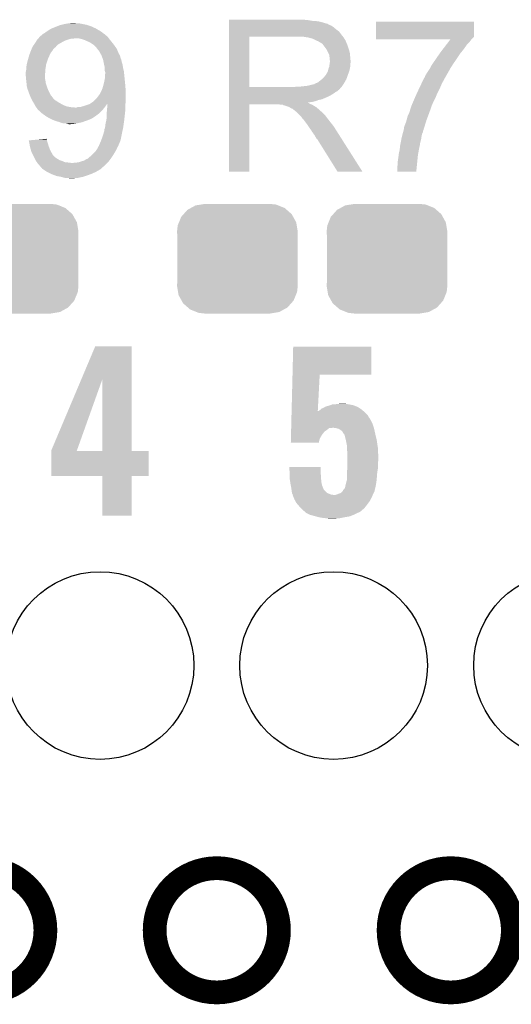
# Model space of a CAD drawing. Extents: x -0.05 to 0.95, y -0.15 to 1.54.
# Tile 34 of 45: x 0.4 to 0.52, y 0.96 to 1.21. Entities that reach past the tile are written whole.
import ezdxf

# ---------------------------------------------------------------- set-up
doc = ezdxf.new("R2010")
doc.units = 0
doc.layers.get('0').update_dxf_attribs({"linetype": 'CONTINUOUS'})
for name, color, linetype in [('ACCEL_35_CLICK_V101_GKO', 5, 'CONTINUOUS'), ('ACCEL_35_CLICK_V101_GTO', 14, 'CONTINUOUS'), ('ACCEL_35_CLICK_V101_GTS', 12, 'CONTINUOUS')]:
    doc.layers.add(name, color=color, linetype=linetype)

# ---------------------------------------------------------------- blocks, each defined once
blk = doc.blocks.new('CUSTOM_75')
for points in [[(-0.01263, 0.01234), (-0.01175, 0.01282), (0.01249, 0.01234), (0.01194, 0.01282)], [(-0.01175, 0.01282), (-0.01057, 0.01347), (0.01194, 0.01282), (0.01032, 0.01347)], [(-0.01057, 0.01347), (-0.0092, 0.01369), (0.01032, 0.01347), (0.00976, 0.01369)], [(-0.0092, 0.01369), (-0.00825, 0.01385), (0.00976, 0.01369), (0.00825, 0.01385)], [(-0.01475, 0.00922), (-0.01419, 0.01059), (0.01485, 0.00922), (0.01409, 0.01059)], [(-0.01419, 0.01059), (-0.01358, 0.01127), (0.01409, 0.01059), (0.01371, 0.01127)], [(-0.01358, 0.01127), (-0.01263, 0.01234), (0.01371, 0.01127), (0.01249, 0.01234)], [(-0.01525, 0.0069), (-0.01508, 0.00841), (0.01525, 0.0069), (0.01499, 0.00841)], [(-0.01508, 0.00841), (-0.01475, 0.00922), (0.01499, 0.00841), (0.01485, 0.00922)], [(-0.0152, 0.00607), (-0.01525, 0.0069), (0.0152, 0.00607), (0.01525, 0.0069)], [(-0.0152, -0.00607), (-0.0152, 0.00607), (0.0152, -0.00607), (0.0152, 0.00607)], [(-0.01525, -0.0069), (-0.0152, -0.00607), (0.01525, -0.0069), (0.0152, -0.00607)], [(-0.01499, -0.00841), (-0.01525, -0.0069), (0.01508, -0.00841), (0.01525, -0.0069)], [(-0.01485, -0.00922), (-0.01499, -0.00841), (0.01475, -0.00922), (0.01508, -0.00841)], [(-0.01409, -0.01059), (-0.01485, -0.00922), (0.01419, -0.01059), (0.01475, -0.00922)], [(-0.01371, -0.01127), (-0.01409, -0.01059), (0.01358, -0.01127), (0.01419, -0.01059)], [(-0.01249, -0.01234), (-0.01371, -0.01127), (0.01263, -0.01234), (0.01358, -0.01127)], [(-0.01194, -0.01282), (-0.01249, -0.01234), (0.01175, -0.01282), (0.01263, -0.01234)], [(-0.01032, -0.01347), (-0.01194, -0.01282), (0.01057, -0.01347), (0.01175, -0.01282)], [(-0.00976, -0.01369), (-0.01032, -0.01347), (0.0092, -0.01369), (0.01057, -0.01347)], [(-0.00825, -0.01385), (-0.00976, -0.01369), (0.00825, -0.01385), (0.0092, -0.01369)]]:
    blk.add_solid(points)
blk = doc.blocks.new('ROUND_41')
blk.add_circle((0, 0), 0.0237)

msp = doc.modelspace()

# ---------------------------------------------------------------- linework, layer by layer
at = {"layer": 'ACCEL_35_CLICK_V101_GKO', "const_width": 0.006}
for points in [[(0.3753, 0.9803, 1), (0.4067, 0.9803, 1)], [(0.4343, 0.9803, 1), (0.4657, 0.9803, 1)], [(0.4934, 0.9803, 1), (0.5248, 0.9803, 1)]]:
    msp.add_lwpolyline(points, format="xyb", close=True, dxfattribs=at)
at = {"layer": 'ACCEL_35_CLICK_V101_GTO'}
for points in [[(0.4107, 1.2091), (0.4111, 1.2092), (0.4171, 1.2091), (0.4166, 1.2092)], [(0.4111, 1.2092), (0.412, 1.2094), (0.4166, 1.2092), (0.4156, 1.2094)], [(0.412, 1.2094), (0.4128, 1.2095), (0.4156, 1.2094), (0.4151, 1.2095)], [(0.4128, 1.2095), (0.4138, 1.2096), (0.4144, 1.2095), (0.4142, 1.2096)], [(0.4138, 1.2096), (0.4138, 1.2096), (0.4142, 1.2096), (0.4138, 1.2096)], [(0.4531, 1.2103), (0.4531, 1.2104), (0.473, 1.2103), (0.4719, 1.2104)], [(0.4531, 1.2101), (0.4531, 1.2103), (0.4742, 1.2101), (0.473, 1.2103)], [(0.4531, 1.21), (0.4531, 1.2101), (0.4756, 1.21), (0.4742, 1.2101)], [(0.4531, 1.2097), (0.4531, 1.21), (0.4768, 1.2097), (0.4756, 1.21)], [(0.4531, 1.2095), (0.4531, 1.2097), (0.4774, 1.2095), (0.4768, 1.2097)], [(0.4531, 1.2094), (0.4531, 1.2095), (0.4779, 1.2094), (0.4774, 1.2095)], [(0.4531, 1.2093), (0.4531, 1.2094), (0.478, 1.2093), (0.478, 1.2094)], [(0.4531, 1.2094), (0.4531, 1.2094), (0.478, 1.2094), (0.4779, 1.2094)], [(0.4531, 1.2091), (0.4531, 1.2093), (0.4784, 1.2091), (0.478, 1.2093)], [(0.4902, 1.2062), (0.4902, 1.2099), (0.515, 1.2062), (0.515, 1.2099)], [(0.4902, 1.2099), (0.4902, 1.2099), (0.515, 1.2099), (0.4902, 1.2099)], [(0.4058, 1.2065), (0.406, 1.2067), (0.42193, 1.2065), (0.4217, 1.2067)], [(0.406, 1.2067), (0.4061, 1.2068), (0.4217, 1.2067), (0.42155, 1.2068)], [(0.4061, 1.2068), (0.4066, 1.2071), (0.42155, 1.2068), (0.4211, 1.2071)], [(0.4066, 1.2071), (0.40687, 1.2073), (0.4211, 1.2071), (0.4209, 1.2073)], [(0.40687, 1.2073), (0.407, 1.2074), (0.4209, 1.2073), (0.4207, 1.2074)], [(0.407, 1.2074), (0.40715, 1.2075), (0.4207, 1.2074), (0.4207, 1.2075)], [(0.40715, 1.2075), (0.4076, 1.2078), (0.4206, 1.2075), (0.42009, 1.2078)], [(0.40715, 1.2075), (0.40715, 1.2075), (0.4207, 1.2075), (0.4206, 1.2075)], [(0.4076, 1.2078), (0.4081, 1.2081), (0.42009, 1.2078), (0.41957, 1.2081)], [(0.4081, 1.2081), (0.40833, 1.2082), (0.41957, 1.2081), (0.4194, 1.2082)], [(0.40833, 1.2082), (0.4088, 1.2084), (0.4194, 1.2082), (0.41896, 1.2084)], [(0.4088, 1.2084), (0.40955, 1.2087), (0.41896, 1.2084), (0.4183, 1.2087)], [(0.40955, 1.2087), (0.4103, 1.209), (0.4183, 1.2087), (0.4174, 1.209)], [(0.4103, 1.209), (0.4107, 1.2091), (0.4174, 1.209), (0.4171, 1.2091)], [(0.4531, 1.2089), (0.4531, 1.2091), (0.4789, 1.2089), (0.4784, 1.2091)], [(0.4531, 1.2085), (0.4531, 1.2089), (0.4795, 1.2085), (0.4789, 1.2089)], [(0.4531, 1.208), (0.4531, 1.2085), (0.4801, 1.208), (0.4795, 1.2085)], [(0.4531, 1.2074), (0.4531, 1.208), (0.4809, 1.2074), (0.4801, 1.208)], [(0.4531, 1.2066), (0.4531, 1.2074), (0.4815, 1.2066), (0.4809, 1.2074)], [(0.40374, 1.204), (0.4041, 1.2045), (0.4097, 1.204), (0.41053, 1.2045)], [(0.4041, 1.2045), (0.40416, 1.2046), (0.41053, 1.2045), (0.4107, 1.2046)], [(0.40416, 1.2046), (0.40447, 1.2051), (0.4107, 1.2046), (0.4116, 1.2051)], [(0.40447, 1.2051), (0.4046, 1.2053), (0.4116, 1.2051), (0.4122, 1.2053)], [(0.4046, 1.2053), (0.40469, 1.2054), (0.4122, 1.2053), (0.4125, 1.2054)], [(0.40469, 1.2054), (0.40486, 1.2056), (0.4125, 1.2054), (0.4132, 1.2056)], [(0.40486, 1.2056), (0.40494, 1.2057), (0.4138, 1.2056), (0.4141, 1.2057)], [(0.40486, 1.2056), (0.40486, 1.2056), (0.4132, 1.2056), (0.4138, 1.2056)], [(0.40494, 1.2057), (0.4052, 1.206), (0.42271, 1.2057), (0.42248, 1.206)], [(0.4052, 1.206), (0.4053, 1.2061), (0.42248, 1.206), (0.4224, 1.2061)], [(0.4053, 1.2061), (0.4055, 1.2063), (0.4224, 1.2061), (0.42217, 1.2063)], [(0.4055, 1.2063), (0.4058, 1.2065), (0.42217, 1.2063), (0.42193, 1.2065)], [(0.4155, 1.2056), (0.415, 1.2057), (0.42279, 1.2056), (0.42271, 1.2057)], [(0.4165, 1.2053), (0.4155, 1.2056), (0.42302, 1.2053), (0.42279, 1.2056)], [(0.41673, 1.2052), (0.4165, 1.2053), (0.4231, 1.2052), (0.42302, 1.2053)], [(0.4174, 1.2049), (0.41673, 1.2052), (0.42334, 1.2049), (0.4231, 1.2052)], [(0.4182, 1.2045), (0.4174, 1.2049), (0.42366, 1.2045), (0.42334, 1.2049)], [(0.41865, 1.2042), (0.4182, 1.2045), (0.4239, 1.2042), (0.42366, 1.2045)], [(0.4188, 1.2041), (0.41865, 1.2042), (0.42397, 1.2041), (0.4239, 1.2042)], [(0.4531, 1.2061), (0.4531, 1.2066), (0.48189, 1.2061), (0.4815, 1.2066)], [(0.4531, 1.1934), (0.4531, 1.2061), (0.4582, 1.1934), (0.4582, 1.2061)], [(0.4531, 1.2061), (0.4531, 1.2061), (0.4582, 1.2061), (0.4703, 1.2061)], [(0.4731, 1.2059), (0.4718, 1.2061), (0.48204, 1.2059), (0.48189, 1.2061)], [(0.47383, 1.2057), (0.4731, 1.2059), (0.4822, 1.2057), (0.48204, 1.2059)], [(0.4742, 1.2056), (0.47383, 1.2057), (0.4822, 1.2056), (0.4822, 1.2057)], [(0.475, 1.2052), (0.4742, 1.2056), (0.4825, 1.2052), (0.4822, 1.2056)], [(0.4757, 1.2049), (0.475, 1.2052), (0.48262, 1.2049), (0.4825, 1.2052)], [(0.47603, 1.2047), (0.4757, 1.2049), (0.4827, 1.2047), (0.48262, 1.2049)], [(0.4762, 1.2046), (0.47603, 1.2047), (0.48274, 1.2046), (0.4827, 1.2047)], [(0.4765, 1.2044), (0.4762, 1.2046), (0.48283, 1.2044), (0.48274, 1.2046)], [(0.4769, 1.204), (0.4766, 1.2044), (0.483, 1.204), (0.48283, 1.2044)], [(0.4902, 1.2061), (0.4902, 1.2062), (0.515, 1.2061), (0.515, 1.2062)], [(0.4902, 1.2055), (0.4902, 1.2061), (0.5144, 1.2055), (0.515, 1.2061)], [(0.4902, 1.2054), (0.4902, 1.2055), (0.51433, 1.2054), (0.5144, 1.2055)], [(0.508, 1.2041), (0.50839, 1.2046), (0.5132, 1.2041), (0.5137, 1.2046)], [(0.50839, 1.2046), (0.50877, 1.2051), (0.5137, 1.2046), (0.5141, 1.2051)], [(0.50877, 1.2051), (0.509, 1.2054), (0.5141, 1.2051), (0.51433, 1.2054)], [(0.4026, 1.2014), (0.40286, 1.2021), (0.40775, 1.2014), (0.4081, 1.2021)], [(0.40286, 1.2021), (0.40305, 1.2026), (0.4081, 1.2021), (0.4085, 1.2026)], [(0.40305, 1.2026), (0.4032, 1.203), (0.4085, 1.2026), (0.4087, 1.203)], [(0.4032, 1.203), (0.40325, 1.2031), (0.4088, 1.203), (0.4088, 1.2031)], [(0.4032, 1.203), (0.4032, 1.203), (0.4087, 1.203), (0.4088, 1.203)], [(0.40325, 1.2031), (0.40345, 1.2035), (0.4088, 1.2031), (0.4093, 1.2035)], [(0.40345, 1.2035), (0.4036, 1.2038), (0.4093, 1.2035), (0.40954, 1.2038)], [(0.4036, 1.2038), (0.40374, 1.204), (0.40954, 1.2038), (0.4097, 1.204)], [(0.4195, 1.2034), (0.4188, 1.2041), (0.42448, 1.2034), (0.42397, 1.2041)], [(0.4196, 1.2033), (0.4196, 1.2034), (0.42455, 1.2033), (0.42448, 1.2034)], [(0.41976, 1.2031), (0.4196, 1.2033), (0.4247, 1.2031), (0.42455, 1.2033)], [(0.4203, 1.2024), (0.41976, 1.2031), (0.425, 1.2024), (0.4247, 1.2031)], [(0.42068, 1.2017), (0.4203, 1.2024), (0.4253, 1.2017), (0.425, 1.2024)], [(0.4772, 1.2036), (0.4769, 1.204), (0.48313, 1.2036), (0.483, 1.204)], [(0.47756, 1.2031), (0.4772, 1.2036), (0.4833, 1.2031), (0.48313, 1.2036)], [(0.4777, 1.2029), (0.47756, 1.2031), (0.48336, 1.2029), (0.4833, 1.2031)], [(0.4781, 1.2021), (0.4777, 1.2029), (0.4836, 1.2021), (0.48336, 1.2029)], [(0.4784, 1.2015), (0.4781, 1.2021), (0.48366, 1.2015), (0.4836, 1.2021)], [(0.50516, 1.2002), (0.5064, 1.202), (0.5104, 1.2002), (0.5116, 1.202)], [(0.5064, 1.202), (0.50693, 1.2027), (0.5116, 1.202), (0.5122, 1.2027)], [(0.50693, 1.2027), (0.508, 1.2041), (0.5122, 1.2027), (0.5132, 1.2041)], [(0.402, 1.1992), (0.4022, 1.2), (0.4069, 1.1992), (0.40717, 1.2)], [(0.4022, 1.2), (0.40231, 1.2004), (0.40717, 1.2), (0.4073, 1.2004)], [(0.40231, 1.2004), (0.40257, 1.2013), (0.4073, 1.2004), (0.4077, 1.2013)], [(0.40257, 1.2013), (0.4026, 1.2014), (0.4077, 1.2013), (0.40775, 1.2014)], [(0.42074, 1.2016), (0.42068, 1.2017), (0.4254, 1.2016), (0.4253, 1.2017)], [(0.42085, 1.2014), (0.42074, 1.2016), (0.4255, 1.2014), (0.4254, 1.2016)], [(0.4209, 1.2013), (0.42085, 1.2014), (0.42553, 1.2013), (0.4255, 1.2014)], [(0.42097, 1.2011), (0.4209, 1.2013), (0.4256, 1.2011), (0.42553, 1.2013)], [(0.42112, 1.2007), (0.42097, 1.2011), (0.4257, 1.2007), (0.4256, 1.2011)], [(0.4213, 1.2002), (0.42112, 1.2007), (0.4259, 1.2002), (0.4257, 1.2007)], [(0.42141, 1.1996), (0.4213, 1.2002), (0.426, 1.1996), (0.4259, 1.2002)], [(0.4215, 1.1991), (0.42141, 1.1996), (0.42617, 1.1991), (0.426, 1.1996)], [(0.47846, 1.2011), (0.4784, 1.2015), (0.4837, 1.2011), (0.48366, 1.2015)], [(0.4784, 1.1985), (0.47851, 1.1993), (0.4837, 1.1985), (0.4837, 1.1993)], [(0.4785, 1.2008), (0.47846, 1.2011), (0.48373, 1.2008), (0.4837, 1.2011)], [(0.4785, 1.2003), (0.4785, 1.2008), (0.48377, 1.2003), (0.48373, 1.2008)], [(0.4786, 1.2), (0.4785, 1.2003), (0.48379, 1.2), (0.48377, 1.2003)], [(0.47851, 1.1993), (0.47854, 1.1995), (0.4837, 1.1993), (0.4838, 1.1995)], [(0.47854, 1.1995), (0.4786, 1.1999), (0.4838, 1.1995), (0.4838, 1.1999)], [(0.4786, 1.1999), (0.4786, 1.2), (0.4838, 1.1999), (0.48379, 1.2)], [(0.50448, 1.1992), (0.50516, 1.2002), (0.5097, 1.1992), (0.5104, 1.2002)], [(0.4017, 1.1971), (0.4018, 1.1975), (0.40665, 1.1971), (0.40667, 1.1975)], [(0.4017, 1.1966), (0.4017, 1.1971), (0.40661, 1.1966), (0.40665, 1.1971)], [(0.4018, 1.1975), (0.40188, 1.1979), (0.40667, 1.1975), (0.4067, 1.1979)], [(0.40188, 1.1979), (0.4019, 1.198), (0.4067, 1.1979), (0.40672, 1.198)], [(0.4019, 1.1986), (0.402, 1.1992), (0.40681, 1.1986), (0.4069, 1.1992)], [(0.4019, 1.198), (0.4019, 1.1986), (0.40672, 1.198), (0.40681, 1.1986)], [(0.42152, 1.199), (0.4215, 1.1991), (0.4262, 1.199), (0.42617, 1.1991)], [(0.4217, 1.1983), (0.42152, 1.199), (0.4263, 1.1983), (0.4262, 1.199)], [(0.4217, 1.1975), (0.4217, 1.1983), (0.4265, 1.1975), (0.4263, 1.1983)], [(0.4218, 1.1972), (0.4217, 1.1975), (0.42653, 1.1972), (0.4265, 1.1975)], [(0.42179, 1.1966), (0.4218, 1.1968), (0.4266, 1.1966), (0.42658, 1.1968)], [(0.4218, 1.1968), (0.4218, 1.1972), (0.42658, 1.1968), (0.42653, 1.1972)], [(0.4777, 1.1967), (0.4779, 1.197), (0.48321, 1.1967), (0.48332, 1.197)], [(0.4779, 1.197), (0.4781, 1.1975), (0.48332, 1.197), (0.4835, 1.1975)], [(0.4781, 1.1975), (0.4782, 1.198), (0.4835, 1.1975), (0.4836, 1.198)], [(0.4782, 1.198), (0.4784, 1.1985), (0.4836, 1.198), (0.4837, 1.1985)], [(0.5027, 1.1963), (0.503, 1.1968), (0.50799, 1.1963), (0.50828, 1.1968)], [(0.503, 1.1968), (0.50313, 1.197), (0.50828, 1.1968), (0.5084, 1.197)], [(0.50313, 1.197), (0.5038, 1.198), (0.5084, 1.197), (0.50895, 1.198)], [(0.5038, 1.198), (0.50385, 1.1981), (0.50895, 1.198), (0.509, 1.1981)], [(0.50385, 1.1981), (0.5042, 1.1988), (0.509, 1.1981), (0.50945, 1.1988)], [(0.5042, 1.1988), (0.50448, 1.1992), (0.50945, 1.1988), (0.5097, 1.1992)], [(0.40172, 1.1964), (0.4017, 1.1966), (0.4066, 1.1964), (0.40661, 1.1966)], [(0.4018, 1.1955), (0.40172, 1.1964), (0.4066, 1.1955), (0.4066, 1.1964)], [(0.40184, 1.1951), (0.4018, 1.1955), (0.4067, 1.1951), (0.4066, 1.1955)], [(0.4019, 1.1946), (0.40184, 1.1951), (0.40676, 1.1946), (0.4067, 1.1951)], [(0.40193, 1.1943), (0.4019, 1.1946), (0.4068, 1.1943), (0.40676, 1.1946)], [(0.402, 1.1936), (0.40193, 1.1943), (0.40703, 1.1936), (0.4068, 1.1943)], [(0.4214, 1.1941), (0.42152, 1.1946), (0.42685, 1.1941), (0.4268, 1.1946)], [(0.42152, 1.1946), (0.4217, 1.1954), (0.4268, 1.1946), (0.42672, 1.1954)], [(0.4217, 1.1954), (0.42179, 1.1966), (0.42672, 1.1954), (0.4266, 1.1966)], [(0.4746, 1.1941), (0.4749, 1.1943), (0.482, 1.1941), (0.48212, 1.1943)], [(0.4749, 1.1943), (0.4752, 1.1944), (0.48212, 1.1943), (0.48218, 1.1944)], [(0.4752, 1.1944), (0.4756, 1.1946), (0.48218, 1.1944), (0.48229, 1.1946)], [(0.4756, 1.1946), (0.47647, 1.1953), (0.48229, 1.1946), (0.4827, 1.1953)], [(0.47647, 1.1953), (0.4766, 1.1954), (0.4827, 1.1953), (0.48274, 1.1954)], [(0.4766, 1.1954), (0.4771, 1.1959), (0.48274, 1.1954), (0.48292, 1.1959)], [(0.4771, 1.1959), (0.4775, 1.1964), (0.48292, 1.1959), (0.4831, 1.1964)], [(0.4775, 1.1964), (0.4776, 1.1965), (0.4831, 1.1964), (0.48314, 1.1965)], [(0.4776, 1.1965), (0.4777, 1.1967), (0.48314, 1.1965), (0.48321, 1.1967)], [(0.50163, 1.1941), (0.50191, 1.1947), (0.5068, 1.1941), (0.5071, 1.1947)], [(0.50191, 1.1947), (0.50215, 1.1952), (0.5071, 1.1947), (0.5074, 1.1952)], [(0.50215, 1.1952), (0.5022, 1.1953), (0.5074, 1.1952), (0.50743, 1.1953)], [(0.5022, 1.1953), (0.5023, 1.1955), (0.50743, 1.1953), (0.5075, 1.1955)], [(0.5023, 1.1955), (0.5025, 1.1958), (0.5075, 1.1955), (0.5077, 1.1958)], [(0.5025, 1.1958), (0.5027, 1.1963), (0.5077, 1.1958), (0.50799, 1.1963)], [(0.40205, 1.1934), (0.402, 1.1936), (0.4071, 1.1934), (0.40703, 1.1936)], [(0.4022, 1.1928), (0.40205, 1.1934), (0.40734, 1.1928), (0.4071, 1.1934)], [(0.40235, 1.1924), (0.4022, 1.1928), (0.4075, 1.1924), (0.40734, 1.1928)], [(0.40272, 1.1914), (0.40235, 1.1924), (0.408, 1.1914), (0.4075, 1.1924)], [(0.4203, 1.1914), (0.4207, 1.1921), (0.427, 1.1914), (0.427, 1.1921)], [(0.4207, 1.1921), (0.42079, 1.1923), (0.427, 1.1921), (0.427, 1.1923)], [(0.42079, 1.1923), (0.4211, 1.193), (0.427, 1.1923), (0.42694, 1.193)], [(0.4211, 1.193), (0.42124, 1.1935), (0.42694, 1.193), (0.4269, 1.1935)], [(0.42124, 1.1935), (0.4214, 1.1941), (0.4269, 1.1935), (0.42685, 1.1941)], [(0.4531, 1.193), (0.4531, 1.1934), (0.4811, 1.193), (0.4815, 1.1934)], [(0.4531, 1.1934), (0.4531, 1.1934), (0.4696, 1.1934), (0.4582, 1.1934)], [(0.4531, 1.1929), (0.4531, 1.193), (0.4811, 1.1929), (0.4811, 1.193)], [(0.4531, 1.1927), (0.4531, 1.1929), (0.4809, 1.1927), (0.481, 1.1929)], [(0.4531, 1.1929), (0.4531, 1.1929), (0.481, 1.1929), (0.4811, 1.1929)], [(0.4531, 1.1925), (0.4531, 1.1927), (0.4806, 1.1925), (0.4809, 1.1927)], [(0.4531, 1.1923), (0.4531, 1.1925), (0.4804, 1.1923), (0.4806, 1.1925)], [(0.4531, 1.1921), (0.4531, 1.1923), (0.48, 1.1921), (0.4804, 1.1923)], [(0.4531, 1.1918), (0.4531, 1.1921), (0.4796, 1.1918), (0.48, 1.1921)], [(0.4531, 1.1912), (0.4531, 1.1918), (0.4786, 1.1912), (0.4796, 1.1918)], [(0.4696, 1.1934), (0.4703, 1.1935), (0.4815, 1.1934), (0.4816, 1.1935)], [(0.4711, 1.1935), (0.4729, 1.1937), (0.4816, 1.1935), (0.48173, 1.1937)], [(0.4729, 1.1937), (0.4745, 1.1941), (0.48173, 1.1937), (0.482, 1.1941)], [(0.5001, 1.1908), (0.50055, 1.1918), (0.5053, 1.1908), (0.5057, 1.1918)], [(0.50055, 1.1918), (0.5011, 1.193), (0.5057, 1.1918), (0.5063, 1.193)], [(0.5011, 1.193), (0.50129, 1.1934), (0.5063, 1.193), (0.5065, 1.1934)], [(0.50129, 1.1934), (0.50163, 1.1941), (0.5065, 1.1934), (0.5068, 1.1941)], [(0.4028, 1.1912), (0.40272, 1.1914), (0.40816, 1.1912), (0.408, 1.1914)], [(0.4031, 1.1905), (0.4028, 1.1912), (0.4087, 1.1905), (0.40816, 1.1912)], [(0.4033, 1.1901), (0.4031, 1.1905), (0.4091, 1.1901), (0.4087, 1.1905)], [(0.4034, 1.1899), (0.4033, 1.1901), (0.40943, 1.1899), (0.4091, 1.1901)], [(0.40346, 1.1898), (0.4034, 1.1899), (0.4096, 1.1898), (0.40943, 1.1899)], [(0.4037, 1.1894), (0.40346, 1.1898), (0.4102, 1.1894), (0.4096, 1.1898)], [(0.404, 1.1889), (0.4037, 1.1894), (0.4111, 1.1889), (0.4102, 1.1894)], [(0.4179, 1.1891), (0.4188, 1.1897), (0.4269, 1.1891), (0.42699, 1.1897)], [(0.4188, 1.1897), (0.4189, 1.1898), (0.42699, 1.1897), (0.427, 1.1898)], [(0.4189, 1.1898), (0.4197, 1.1906), (0.427, 1.1898), (0.427, 1.1906)], [(0.4197, 1.1906), (0.4199, 1.1909), (0.427, 1.1906), (0.427, 1.1909)], [(0.4199, 1.1909), (0.4203, 1.1914), (0.427, 1.1909), (0.427, 1.1914)], [(0.4531, 1.1909), (0.4531, 1.1912), (0.478, 1.1909), (0.4786, 1.1912)], [(0.4531, 1.1903), (0.4531, 1.1909), (0.4766, 1.1903), (0.478, 1.1909)], [(0.4531, 1.1901), (0.4531, 1.1903), (0.4757, 1.1901), (0.4766, 1.1903)], [(0.4531, 1.1898), (0.4531, 1.1901), (0.4749, 1.1898), (0.4757, 1.1901)], [(0.4531, 1.1896), (0.4531, 1.1898), (0.474, 1.1896), (0.4749, 1.1898)], [(0.4531, 1.1895), (0.4531, 1.1896), (0.473, 1.1895), (0.474, 1.1896)], [(0.4531, 1.1894), (0.4531, 1.1895), (0.4731, 1.1894), (0.473, 1.1895)], [(0.4531, 1.1893), (0.4531, 1.1894), (0.4733, 1.1893), (0.4731, 1.1894)], [(0.4531, 1.1891), (0.4531, 1.1893), (0.4736, 1.1891), (0.4733, 1.1893)], [(0.4992, 1.1887), (0.49967, 1.1898), (0.5043, 1.1887), (0.5048, 1.1898)], [(0.49967, 1.1898), (0.5001, 1.1908), (0.5048, 1.1898), (0.5053, 1.1908)], [(0.4042, 1.1885), (0.404, 1.1889), (0.412, 1.1885), (0.4111, 1.1889)], [(0.40435, 1.1883), (0.4042, 1.1885), (0.4131, 1.1883), (0.412, 1.1885)], [(0.40442, 1.1882), (0.40435, 1.1883), (0.4142, 1.1882), (0.4131, 1.1883)], [(0.4045, 1.1881), (0.40442, 1.1882), (0.42154, 1.1881), (0.42162, 1.1882)], [(0.4047, 1.1878), (0.4045, 1.1881), (0.4213, 1.1878), (0.42154, 1.1881)], [(0.4048, 1.1876), (0.4047, 1.1878), (0.4211, 1.1876), (0.4213, 1.1878)], [(0.405, 1.1875), (0.4048, 1.1876), (0.421, 1.1875), (0.4211, 1.1876)], [(0.4056, 1.1869), (0.405, 1.1875), (0.4204, 1.1869), (0.421, 1.1875)], [(0.40602, 1.1866), (0.4056, 1.1869), (0.4201, 1.1866), (0.4204, 1.1869)], [(0.4146, 1.1882), (0.4148, 1.1883), (0.42162, 1.1882), (0.4217, 1.1883)], [(0.4154, 1.1883), (0.4161, 1.1885), (0.4217, 1.1883), (0.42185, 1.1885)], [(0.4161, 1.1885), (0.4167, 1.1887), (0.42185, 1.1885), (0.422, 1.1887)], [(0.4167, 1.1887), (0.4176, 1.189), (0.422, 1.1887), (0.4222, 1.189)], [(0.4176, 1.189), (0.4179, 1.1891), (0.4222, 1.189), (0.4223, 1.1891)], [(0.4222, 1.187), (0.42225, 1.1876), (0.42683, 1.187), (0.4269, 1.1876)], [(0.4222, 1.1868), (0.4222, 1.187), (0.4268, 1.1868), (0.42683, 1.187)], [(0.4222, 1.186), (0.4222, 1.1868), (0.42672, 1.186), (0.4268, 1.1868)], [(0.42225, 1.1876), (0.4223, 1.1881), (0.4269, 1.1876), (0.4269, 1.1881)], [(0.4223, 1.1881), (0.4223, 1.1891), (0.4269, 1.1881), (0.4269, 1.1891)], [(0.4531, 1.189), (0.4531, 1.1891), (0.47385, 1.189), (0.4736, 1.1891)], [(0.4531, 1.172), (0.4531, 1.189), (0.4582, 1.172), (0.4582, 1.189)], [(0.4531, 1.189), (0.4531, 1.189), (0.4582, 1.189), (0.4658, 1.189)], [(0.4662, 1.1889), (0.4658, 1.189), (0.4741, 1.1889), (0.47385, 1.189)], [(0.4668, 1.1888), (0.4667, 1.1889), (0.47427, 1.1888), (0.4741, 1.1889)], [(0.4681, 1.1884), (0.4669, 1.1888), (0.47493, 1.1884), (0.47427, 1.1888)], [(0.4683, 1.1883), (0.4681, 1.1884), (0.4751, 1.1883), (0.47493, 1.1884)], [(0.4685, 1.1882), (0.4683, 1.1883), (0.47523, 1.1882), (0.4751, 1.1883)], [(0.4688, 1.188), (0.4685, 1.1882), (0.47547, 1.188), (0.47523, 1.1882)], [(0.469, 1.1879), (0.4688, 1.188), (0.4756, 1.1879), (0.47547, 1.188)], [(0.4692, 1.1878), (0.4691, 1.1879), (0.4757, 1.1878), (0.4756, 1.1879)], [(0.4696, 1.1875), (0.4692, 1.1878), (0.476, 1.1875), (0.4757, 1.1878)], [(0.46973, 1.1874), (0.4696, 1.1875), (0.4761, 1.1874), (0.476, 1.1875)], [(0.46998, 1.1872), (0.46973, 1.1874), (0.4764, 1.1872), (0.4761, 1.1874)], [(0.4701, 1.1871), (0.46998, 1.1872), (0.4765, 1.1871), (0.4764, 1.1872)], [(0.471, 1.1862), (0.4701, 1.1871), (0.4774, 1.1862), (0.4765, 1.1871)], [(0.4982, 1.186), (0.4986, 1.1868), (0.50334, 1.186), (0.50364, 1.1868)], [(0.4986, 1.1868), (0.49881, 1.1875), (0.50364, 1.1868), (0.5039, 1.1875)], [(0.49881, 1.1875), (0.4989, 1.1878), (0.5039, 1.1875), (0.504, 1.1878)], [(0.4989, 1.1878), (0.4992, 1.1887), (0.504, 1.1878), (0.5043, 1.1887)], [(0.40686, 1.186), (0.40602, 1.1866), (0.4193, 1.186), (0.4201, 1.1866)], [(0.407, 1.1859), (0.40686, 1.186), (0.41915, 1.1859), (0.4193, 1.186)], [(0.4077, 1.1855), (0.407, 1.1859), (0.41855, 1.1855), (0.41915, 1.1859)], [(0.4079, 1.1854), (0.4077, 1.1855), (0.4184, 1.1854), (0.41855, 1.1855)], [(0.4083, 1.1852), (0.4079, 1.1854), (0.4179, 1.1852), (0.4183, 1.1854)], [(0.4079, 1.1854), (0.4079, 1.1854), (0.4183, 1.1854), (0.4184, 1.1854)], [(0.40877, 1.185), (0.4083, 1.1852), (0.4174, 1.185), (0.4179, 1.1852)], [(0.409, 1.1849), (0.40877, 1.185), (0.4171, 1.1849), (0.4174, 1.185)], [(0.40932, 1.1848), (0.409, 1.1849), (0.4168, 1.1848), (0.4171, 1.1849)], [(0.4103, 1.1845), (0.40932, 1.1848), (0.416, 1.1845), (0.4168, 1.1848)], [(0.4108, 1.1843), (0.4103, 1.1845), (0.4151, 1.1843), (0.416, 1.1845)], [(0.4114, 1.1842), (0.4108, 1.1843), (0.4146, 1.1842), (0.4151, 1.1843)], [(0.4219, 1.1842), (0.42207, 1.1849), (0.4265, 1.1842), (0.4266, 1.1849)], [(0.42207, 1.1849), (0.4221, 1.185), (0.4266, 1.1849), (0.42661, 1.185)], [(0.4221, 1.185), (0.4222, 1.186), (0.42661, 1.185), (0.42672, 1.186)], [(0.4713, 1.1859), (0.471, 1.1862), (0.47763, 1.1859), (0.4774, 1.1862)], [(0.4716, 1.1855), (0.4713, 1.1859), (0.47792, 1.1855), (0.47763, 1.1859)], [(0.47165, 1.1854), (0.4716, 1.1855), (0.478, 1.1854), (0.47792, 1.1855)], [(0.4717, 1.1853), (0.47165, 1.1854), (0.47808, 1.1853), (0.478, 1.1854)], [(0.4724, 1.1845), (0.4718, 1.1853), (0.4787, 1.1845), (0.47808, 1.1853)], [(0.473, 1.1837), (0.4724, 1.1845), (0.47934, 1.1837), (0.4787, 1.1845)], [(0.4974, 1.1835), (0.4978, 1.1845), (0.50251, 1.1835), (0.50282, 1.1845)], [(0.4978, 1.1845), (0.49797, 1.1851), (0.50282, 1.1845), (0.503, 1.1851)], [(0.49797, 1.1851), (0.498, 1.1852), (0.503, 1.1851), (0.50304, 1.1852)], [(0.498, 1.1852), (0.4982, 1.186), (0.50304, 1.1852), (0.50334, 1.186)], [(0.4123, 1.1841), (0.4118, 1.1842), (0.4141, 1.1841), (0.4146, 1.1842)], [(0.4126, 1.184), (0.4123, 1.1841), (0.4131, 1.184), (0.4141, 1.1841)], [(0.4213, 1.1814), (0.4216, 1.1824), (0.42598, 1.1814), (0.42619, 1.1824)], [(0.4216, 1.1827), (0.4217, 1.1829), (0.42626, 1.1827), (0.4263, 1.1829)], [(0.4216, 1.1824), (0.4216, 1.1827), (0.42619, 1.1824), (0.42626, 1.1827)], [(0.4217, 1.1829), (0.4218, 1.1834), (0.4263, 1.1829), (0.42638, 1.1834)], [(0.4218, 1.1834), (0.4219, 1.1842), (0.42638, 1.1834), (0.4265, 1.1842)], [(0.47313, 1.1835), (0.473, 1.1837), (0.4795, 1.1835), (0.47934, 1.1837)], [(0.47387, 1.1824), (0.47313, 1.1835), (0.4802, 1.1824), (0.4795, 1.1835)], [(0.4742, 1.1819), (0.47387, 1.1824), (0.48052, 1.1819), (0.4802, 1.1824)], [(0.4747, 1.1812), (0.4742, 1.1819), (0.48096, 1.1812), (0.48052, 1.1819)], [(0.49699, 1.1817), (0.49707, 1.182), (0.5019, 1.1817), (0.5021, 1.182)], [(0.49707, 1.182), (0.49714, 1.1823), (0.5021, 1.182), (0.5021, 1.1823)], [(0.49714, 1.1823), (0.4972, 1.1825), (0.5021, 1.1823), (0.5022, 1.1825)], [(0.4972, 1.1825), (0.4973, 1.1829), (0.5022, 1.1825), (0.50232, 1.1829)], [(0.4973, 1.1832), (0.4974, 1.1835), (0.50242, 1.1832), (0.50251, 1.1835)], [(0.4973, 1.1829), (0.4973, 1.1832), (0.50232, 1.1829), (0.50242, 1.1832)], [(0.4025, 1.1799), (0.40475, 1.1801), (0.4071, 1.1799), (0.4071, 1.1801)], [(0.40252, 1.1798), (0.4025, 1.1799), (0.4071, 1.1798), (0.4071, 1.1799)], [(0.40263, 1.1792), (0.40252, 1.1798), (0.4073, 1.1792), (0.4071, 1.1798)], [(0.40475, 1.1801), (0.40588, 1.1802), (0.4071, 1.1801), (0.407, 1.1802)], [(0.40588, 1.1802), (0.407, 1.1803), (0.407, 1.1802), (0.407, 1.1803)], [(0.42049, 1.1792), (0.4207, 1.1797), (0.4254, 1.1792), (0.42559, 1.1797)], [(0.4207, 1.1797), (0.42081, 1.18), (0.42559, 1.1797), (0.4257, 1.18)], [(0.42081, 1.18), (0.421, 1.1805), (0.4257, 1.18), (0.4258, 1.1805)], [(0.421, 1.1805), (0.42117, 1.181), (0.4258, 1.1805), (0.4259, 1.181)], [(0.42117, 1.181), (0.4213, 1.1814), (0.4259, 1.181), (0.42598, 1.1814)], [(0.4751, 1.1805), (0.4747, 1.1812), (0.48141, 1.1805), (0.48096, 1.1812)], [(0.4752, 1.1803), (0.4751, 1.1805), (0.48153, 1.1803), (0.48141, 1.1805)], [(0.4754, 1.1802), (0.4752, 1.1803), (0.4816, 1.1802), (0.48153, 1.1803)], [(0.4755, 1.18), (0.4754, 1.1802), (0.48172, 1.18), (0.4816, 1.1802)], [(0.4805, 1.172), (0.4755, 1.18), (0.4868, 1.172), (0.48172, 1.18)], [(0.49634, 1.1787), (0.49648, 1.1794), (0.5013, 1.1787), (0.5014, 1.1794)], [(0.49648, 1.1794), (0.4965, 1.1795), (0.5014, 1.1794), (0.50143, 1.1795)], [(0.4965, 1.1795), (0.49661, 1.1801), (0.50143, 1.1795), (0.5016, 1.1801)], [(0.49661, 1.1801), (0.4967, 1.1806), (0.5016, 1.1801), (0.50168, 1.1806)], [(0.4967, 1.1806), (0.49688, 1.1813), (0.50168, 1.1806), (0.5018, 1.1813)], [(0.49688, 1.1813), (0.49699, 1.1817), (0.5018, 1.1813), (0.5019, 1.1817)], [(0.40276, 1.1785), (0.40263, 1.1792), (0.4075, 1.1785), (0.4073, 1.1792)], [(0.4028, 1.1783), (0.40276, 1.1785), (0.40758, 1.1783), (0.4075, 1.1785)], [(0.40297, 1.1777), (0.4028, 1.1783), (0.4078, 1.1777), (0.40758, 1.1783)], [(0.4032, 1.1769), (0.40297, 1.1777), (0.4082, 1.1769), (0.4078, 1.1777)], [(0.40355, 1.1762), (0.4032, 1.1769), (0.4086, 1.1762), (0.4082, 1.1769)], [(0.419, 1.1768), (0.4194, 1.1772), (0.4242, 1.1768), (0.42442, 1.1772)], [(0.4194, 1.1772), (0.41973, 1.1777), (0.42442, 1.1772), (0.4247, 1.1777)], [(0.41973, 1.1777), (0.4198, 1.1778), (0.4247, 1.1777), (0.42474, 1.1778)], [(0.4198, 1.1778), (0.4199, 1.1779), (0.42474, 1.1778), (0.42478, 1.1779)], [(0.4199, 1.1779), (0.42, 1.1782), (0.42478, 1.1779), (0.4249, 1.1782)], [(0.42, 1.1782), (0.4202, 1.1785), (0.4249, 1.1782), (0.4251, 1.1785)], [(0.4202, 1.1785), (0.42032, 1.1788), (0.4251, 1.1785), (0.4252, 1.1788)], [(0.42032, 1.1788), (0.4204, 1.179), (0.4252, 1.1788), (0.4253, 1.179)], [(0.4204, 1.179), (0.42049, 1.1792), (0.4253, 1.179), (0.4254, 1.1792)], [(0.496, 1.1766), (0.4962, 1.1775), (0.50089, 1.1766), (0.50105, 1.1775)], [(0.4962, 1.1775), (0.49623, 1.1778), (0.50105, 1.1775), (0.5011, 1.1778)], [(0.49623, 1.1778), (0.4963, 1.1785), (0.5011, 1.1778), (0.50126, 1.1785)], [(0.4963, 1.1785), (0.49634, 1.1787), (0.50126, 1.1785), (0.5013, 1.1787)], [(0.40385, 1.1756), (0.40355, 1.1762), (0.4092, 1.1756), (0.4086, 1.1762)], [(0.40405, 1.1752), (0.40385, 1.1756), (0.4098, 1.1752), (0.4092, 1.1756)], [(0.4042, 1.1749), (0.40405, 1.1752), (0.4103, 1.1749), (0.4098, 1.1752)], [(0.4043, 1.1747), (0.4042, 1.1749), (0.4109, 1.1747), (0.4103, 1.1749)], [(0.40453, 1.1744), (0.4043, 1.1747), (0.4116, 1.1744), (0.4109, 1.1747)], [(0.4046, 1.1743), (0.40453, 1.1744), (0.4125, 1.1743), (0.4116, 1.1744)], [(0.4146, 1.1743), (0.4152, 1.1744), (0.4224, 1.1743), (0.4225, 1.1744)], [(0.4152, 1.1744), (0.4158, 1.1746), (0.4225, 1.1744), (0.4227, 1.1746)], [(0.4158, 1.1746), (0.4165, 1.1748), (0.4227, 1.1746), (0.42285, 1.1748)], [(0.4165, 1.1748), (0.4171, 1.1752), (0.42285, 1.1748), (0.42314, 1.1752)], [(0.4172, 1.1752), (0.4174, 1.1753), (0.42314, 1.1752), (0.42321, 1.1753)], [(0.4174, 1.1753), (0.4177, 1.1756), (0.42321, 1.1753), (0.42343, 1.1756)], [(0.4177, 1.1756), (0.41783, 1.1757), (0.42343, 1.1756), (0.4235, 1.1757)], [(0.41783, 1.1757), (0.4181, 1.1759), (0.4235, 1.1757), (0.42363, 1.1759)], [(0.4181, 1.1759), (0.419, 1.1768), (0.42363, 1.1759), (0.4242, 1.1768)], [(0.4957, 1.1744), (0.4959, 1.1758), (0.50063, 1.1744), (0.50077, 1.1758)], [(0.4957, 1.1741), (0.4957, 1.1744), (0.5006, 1.1741), (0.50063, 1.1744)], [(0.4959, 1.1758), (0.49594, 1.1761), (0.50077, 1.1758), (0.5008, 1.1761)], [(0.49594, 1.1761), (0.496, 1.1766), (0.5008, 1.1761), (0.50089, 1.1766)], [(0.40468, 1.1742), (0.4046, 1.1743), (0.4133, 1.1742), (0.4125, 1.1743)], [(0.4049, 1.1739), (0.40468, 1.1742), (0.422, 1.1739), (0.4223, 1.1742)], [(0.4052, 1.1736), (0.4049, 1.1739), (0.4217, 1.1736), (0.422, 1.1739)], [(0.4054, 1.1733), (0.4052, 1.1736), (0.42137, 1.1733), (0.4217, 1.1736)], [(0.4056, 1.1731), (0.4054, 1.1733), (0.42115, 1.1731), (0.42137, 1.1733)], [(0.4057, 1.1729), (0.4056, 1.1731), (0.42093, 1.1729), (0.42115, 1.1731)], [(0.4058, 1.1728), (0.4058, 1.1729), (0.42082, 1.1728), (0.42093, 1.1729)], [(0.4061, 1.1726), (0.4058, 1.1728), (0.4206, 1.1726), (0.42082, 1.1728)], [(0.40625, 1.1725), (0.4061, 1.1726), (0.4204, 1.1725), (0.4206, 1.1726)], [(0.4064, 1.1724), (0.40625, 1.1725), (0.4203, 1.1724), (0.4204, 1.1725)], [(0.40685, 1.1721), (0.4064, 1.1724), (0.4197, 1.1721), (0.4203, 1.1724)], [(0.407, 1.172), (0.40685, 1.1721), (0.41955, 1.172), (0.4197, 1.1721)], [(0.4072, 1.1719), (0.407, 1.172), (0.4194, 1.1719), (0.41955, 1.172)], [(0.4076, 1.1717), (0.4072, 1.1719), (0.4189, 1.1717), (0.4194, 1.1719)], [(0.4137, 1.1742), (0.4141, 1.1743), (0.4223, 1.1742), (0.4224, 1.1743)], [(0.4868, 1.172), (0.4868, 1.172), (0.4868, 1.172), (0.4805, 1.172)], [(0.4956, 1.1732), (0.4957, 1.1738), (0.50051, 1.1732), (0.50057, 1.1738)], [(0.4956, 1.172), (0.4956, 1.1732), (0.5004, 1.172), (0.50051, 1.1732)], [(0.4957, 1.1738), (0.4957, 1.1741), (0.50057, 1.1738), (0.5006, 1.1741)], [(0.408, 1.1715), (0.4076, 1.1717), (0.4185, 1.1715), (0.4189, 1.1717)], [(0.4082, 1.1714), (0.408, 1.1715), (0.41822, 1.1714), (0.4185, 1.1715)], [(0.40898, 1.1711), (0.4082, 1.1714), (0.4174, 1.1711), (0.41822, 1.1714)], [(0.4095, 1.1709), (0.40898, 1.1711), (0.4168, 1.1709), (0.4174, 1.1711)], [(0.4106, 1.1707), (0.4095, 1.1709), (0.4162, 1.1707), (0.4168, 1.1709)], [(0.4117, 1.1704), (0.4106, 1.1707), (0.4148, 1.1704), (0.4162, 1.1707)], [(0.4128, 1.1703), (0.4125, 1.1704), (0.4132, 1.1703), (0.4148, 1.1704)], [(0.4158, 1.1196), (0.4193, 1.1279), (0.4285, 1.1196), (0.4285, 1.1279)], [(0.4193, 1.1279), (0.4193, 1.1279), (0.4285, 1.1279), (0.4193, 1.1279)], [(0.46913, 1.1207), (0.4693, 1.1278), (0.489, 1.1207), (0.489, 1.1278)], [(0.4693, 1.1278), (0.4693, 1.1278), (0.489, 1.1278), (0.4693, 1.1278)], [(0.4689, 1.1115), (0.46913, 1.1207), (0.47551, 1.1115), (0.476, 1.1207)], [(0.46913, 1.1207), (0.46913, 1.1207), (0.476, 1.1207), (0.489, 1.1207)], [(0.4082, 1.1016), (0.4158, 1.1196), (0.41467, 1.1016), (0.4211, 1.1196)], [(0.4211, 1.1014), (0.4211, 1.1196), (0.4285, 1.1014), (0.4285, 1.1196)], [(0.4764, 1.1121), (0.4769, 1.1123), (0.48629, 1.1121), (0.48597, 1.1123)], [(0.4769, 1.1123), (0.4774, 1.1126), (0.48597, 1.1123), (0.4855, 1.1126)], [(0.4774, 1.1126), (0.478, 1.1128), (0.4855, 1.1126), (0.48495, 1.1128)], [(0.4781, 1.1128), (0.4787, 1.113), (0.48495, 1.1128), (0.4844, 1.113)], [(0.4787, 1.113), (0.4792, 1.1132), (0.4844, 1.113), (0.4834, 1.1132)], [(0.4798, 1.1132), (0.4804, 1.1133), (0.4834, 1.1132), (0.4827, 1.1133)], [(0.4804, 1.1133), (0.4819, 1.1134), (0.4827, 1.1133), (0.4824, 1.1134)], [(0.4819, 1.1134), (0.4819, 1.1134), (0.4824, 1.1134), (0.4819, 1.1134)], [(0.46884, 1.1092), (0.46885, 1.1097), (0.4889, 1.1092), (0.4886, 1.1097)], [(0.46885, 1.1097), (0.46886, 1.1098), (0.4886, 1.1097), (0.4885, 1.1098)], [(0.46886, 1.1098), (0.46887, 1.1105), (0.4885, 1.1098), (0.4881, 1.1105)], [(0.46887, 1.1105), (0.46889, 1.111), (0.4881, 1.1105), (0.4876, 1.111)], [(0.46889, 1.111), (0.4689, 1.1114), (0.4876, 1.111), (0.48715, 1.1114)], [(0.4689, 1.1114), (0.4689, 1.1115), (0.4755, 1.1114), (0.4757, 1.1115)], [(0.4755, 1.1114), (0.47551, 1.1115), (0.48715, 1.1114), (0.48704, 1.1115)], [(0.4757, 1.1115), (0.4761, 1.1118), (0.48704, 1.1115), (0.48671, 1.1118)], [(0.4761, 1.1118), (0.4762, 1.1119), (0.48671, 1.1118), (0.4866, 1.1119)], [(0.4762, 1.1119), (0.4764, 1.1121), (0.4866, 1.1119), (0.48629, 1.1121)], [(0.46878, 1.1068), (0.46879, 1.1072), (0.4779, 1.1068), (0.4784, 1.1072)], [(0.46879, 1.1073), (0.46882, 1.1084), (0.48967, 1.1073), (0.4893, 1.1084)], [(0.46879, 1.1072), (0.46879, 1.1073), (0.4789, 1.1072), (0.4793, 1.1073)], [(0.46879, 1.1072), (0.46879, 1.1072), (0.4784, 1.1072), (0.4789, 1.1072)], [(0.46882, 1.1084), (0.46884, 1.1092), (0.4893, 1.1084), (0.4889, 1.1092)], [(0.4801, 1.1072), (0.4794, 1.1073), (0.4897, 1.1072), (0.48967, 1.1073)], [(0.4808, 1.107), (0.4801, 1.1072), (0.48975, 1.107), (0.4897, 1.1072)], [(0.46872, 1.1042), (0.46873, 1.1047), (0.4759, 1.1042), (0.4761, 1.1047)], [(0.46873, 1.1047), (0.46875, 1.1057), (0.4761, 1.1047), (0.4767, 1.1057)], [(0.46875, 1.1057), (0.46877, 1.1064), (0.4767, 1.1057), (0.4773, 1.1064)], [(0.46877, 1.1064), (0.46878, 1.1068), (0.4773, 1.1064), (0.4779, 1.1068)], [(0.4813, 1.1067), (0.4808, 1.107), (0.48982, 1.1067), (0.48975, 1.107)], [(0.4817, 1.1064), (0.4813, 1.1067), (0.48988, 1.1064), (0.48982, 1.1067)], [(0.4819, 1.106), (0.4817, 1.1064), (0.48998, 1.106), (0.48988, 1.1064)], [(0.48197, 1.1059), (0.4819, 1.106), (0.49, 1.1059), (0.48998, 1.106)], [(0.4821, 1.1057), (0.48197, 1.1059), (0.49005, 1.1057), (0.49, 1.1059)], [(0.4823, 1.1055), (0.4821, 1.1057), (0.49009, 1.1055), (0.49005, 1.1057)], [(0.4823, 1.1054), (0.4823, 1.1055), (0.49012, 1.1054), (0.49009, 1.1055)], [(0.4825, 1.1046), (0.4823, 1.1054), (0.49031, 1.1046), (0.49012, 1.1054)], [(0.4687, 1.1035), (0.46872, 1.1042), (0.4758, 1.1035), (0.4759, 1.1042)], [(0.48259, 1.1042), (0.4825, 1.1046), (0.4904, 1.1042), (0.49031, 1.1046)], [(0.4827, 1.1037), (0.48259, 1.1042), (0.49047, 1.1037), (0.4904, 1.1042)], [(0.4829, 1.1027), (0.4827, 1.1037), (0.49062, 1.1027), (0.49047, 1.1037)], [(0.4829, 1.1022), (0.4829, 1.1027), (0.4907, 1.1022), (0.49062, 1.1027)], [(0.4829, 1.1017), (0.4829, 1.1022), (0.49072, 1.1017), (0.4907, 1.1022)], [(0.4082, 1.1014), (0.4082, 1.1016), (0.4146, 1.1014), (0.41467, 1.1016)], [(0.4082, 1.0951), (0.4082, 1.1014), (0.4328, 1.0951), (0.4328, 1.1014)], [(0.4082, 1.1014), (0.4082, 1.1014), (0.4328, 1.1014), (0.4285, 1.1014)], [(0.4082, 1.1014), (0.4082, 1.1014), (0.4211, 1.1014), (0.4146, 1.1014)], [(0.483, 1.1009), (0.4829, 1.1017), (0.49076, 1.1009), (0.49072, 1.1017)], [(0.483, 1.0999), (0.483, 1.1009), (0.4908, 1.0999), (0.49076, 1.1009)], [(0.483, 1.0991), (0.483, 1.0999), (0.4908, 1.0991), (0.4908, 1.0999)], [(0.46838, 1.0962), (0.4683, 1.0974), (0.4762, 1.0962), (0.4762, 1.0974)], [(0.4683, 1.0974), (0.4683, 1.0974), (0.4762, 1.0974), (0.4683, 1.0974)], [(0.483, 1.0982), (0.483, 1.0991), (0.4907, 1.0982), (0.4908, 1.0991)], [(0.483, 1.0972), (0.483, 1.0982), (0.4907, 1.0972), (0.4907, 1.0982)], [(0.4211, 1.0851), (0.4211, 1.0951), (0.4285, 1.0851), (0.4285, 1.0951)], [(0.4211, 1.0951), (0.4211, 1.0951), (0.4285, 1.0951), (0.4328, 1.0951)], [(0.4684, 1.0958), (0.46838, 1.0962), (0.47624, 1.0958), (0.4762, 1.0962)], [(0.4684, 1.0953), (0.4684, 1.0958), (0.4763, 1.0953), (0.47624, 1.0958)], [(0.4684, 1.0945), (0.4684, 1.0953), (0.47635, 1.0945), (0.4763, 1.0953)], [(0.4829, 1.0963), (0.48298, 1.097), (0.49059, 1.0963), (0.4907, 1.097)], [(0.4829, 1.0957), (0.4829, 1.0963), (0.4905, 1.0957), (0.49059, 1.0963)], [(0.4829, 1.0942), (0.4829, 1.0957), (0.4904, 1.0942), (0.4905, 1.0957)], [(0.48298, 1.097), (0.483, 1.0972), (0.4907, 1.097), (0.4907, 1.0972)], [(0.46854, 1.0936), (0.4684, 1.0945), (0.4764, 1.0936), (0.47635, 1.0945)], [(0.4686, 1.0932), (0.46854, 1.0936), (0.47649, 1.0932), (0.4764, 1.0936)], [(0.4687, 1.0927), (0.4686, 1.0932), (0.4766, 1.0927), (0.47649, 1.0932)], [(0.4688, 1.0922), (0.4687, 1.0927), (0.47681, 1.0922), (0.4766, 1.0927)], [(0.4824, 1.0922), (0.48253, 1.0928), (0.49006, 1.0922), (0.4902, 1.0928)], [(0.48253, 1.0928), (0.4826, 1.0931), (0.4902, 1.0928), (0.49024, 1.0931)], [(0.4826, 1.0931), (0.4829, 1.0942), (0.49024, 1.0931), (0.4904, 1.0942)], [(0.46882, 1.092), (0.4688, 1.0922), (0.4769, 1.092), (0.47681, 1.0922)], [(0.46884, 1.0919), (0.46882, 1.092), (0.4769, 1.0919), (0.4769, 1.092)], [(0.46886, 1.0917), (0.46884, 1.0919), (0.477, 1.0917), (0.4769, 1.0919)], [(0.4689, 1.0914), (0.46886, 1.0917), (0.4773, 1.0914), (0.477, 1.0917)], [(0.46899, 1.0908), (0.4689, 1.0914), (0.4779, 1.0908), (0.4773, 1.0914)], [(0.469, 1.0907), (0.46899, 1.0908), (0.47815, 1.0907), (0.4779, 1.0908)], [(0.4692, 1.0904), (0.469, 1.0907), (0.4789, 1.0904), (0.47815, 1.0907)], [(0.4692, 1.0903), (0.4692, 1.0904), (0.4796, 1.0903), (0.4789, 1.0904)], [(0.4692, 1.0902), (0.4692, 1.0903), (0.48936, 1.0902), (0.4894, 1.0903)], [(0.46944, 1.0896), (0.4692, 1.0902), (0.4891, 1.0896), (0.48936, 1.0902)], [(0.4799, 1.0903), (0.4805, 1.0905), (0.4894, 1.0903), (0.4895, 1.0905)], [(0.4805, 1.0905), (0.4813, 1.0908), (0.4895, 1.0905), (0.48965, 1.0908)], [(0.4813, 1.0908), (0.4818, 1.0913), (0.48965, 1.0908), (0.4899, 1.0913)], [(0.4818, 1.0913), (0.4819, 1.0914), (0.4899, 1.0913), (0.4899, 1.0914)], [(0.4819, 1.0915), (0.4822, 1.0918), (0.4899, 1.0915), (0.48997, 1.0918)], [(0.4819, 1.0914), (0.4819, 1.0915), (0.4899, 1.0914), (0.4899, 1.0915)], [(0.4822, 1.0918), (0.4824, 1.0922), (0.48997, 1.0918), (0.49006, 1.0922)], [(0.4696, 1.0892), (0.46944, 1.0896), (0.48888, 1.0892), (0.4891, 1.0896)], [(0.46988, 1.0887), (0.4696, 1.0892), (0.4886, 1.0887), (0.48888, 1.0892)], [(0.4701, 1.0883), (0.46988, 1.0887), (0.4883, 1.0883), (0.4886, 1.0887)], [(0.47044, 1.0879), (0.4701, 1.0883), (0.488, 1.0879), (0.4883, 1.0883)], [(0.4707, 1.0876), (0.47044, 1.0879), (0.48777, 1.0876), (0.488, 1.0879)], [(0.4712, 1.087), (0.4707, 1.0876), (0.4873, 1.087), (0.48777, 1.0876)], [(0.4717, 1.0865), (0.4712, 1.087), (0.48674, 1.0865), (0.4873, 1.087)], [(0.4721, 1.0862), (0.4717, 1.0865), (0.4864, 1.0862), (0.48674, 1.0865)], [(0.4724, 1.0859), (0.4721, 1.0862), (0.4859, 1.0859), (0.4864, 1.0862)], [(0.4725, 1.0858), (0.4724, 1.0859), (0.48565, 1.0858), (0.4859, 1.0859)], [(0.4727, 1.0857), (0.4725, 1.0858), (0.4854, 1.0857), (0.48565, 1.0858)], [(0.4735, 1.0853), (0.4727, 1.0857), (0.4846, 1.0853), (0.4854, 1.0857)], [(0.47497, 1.0849), (0.4735, 1.0853), (0.4836, 1.0849), (0.4846, 1.0853)], [(0.4757, 1.0847), (0.47497, 1.0849), (0.4824, 1.0847), (0.4836, 1.0849)], [(0.4768, 1.0845), (0.4757, 1.0847), (0.4814, 1.0845), (0.4824, 1.0847)], [(0.4778, 1.0844), (0.4768, 1.0845), (0.4809, 1.0844), (0.4814, 1.0845)], [(0.4785, 1.0843), (0.4778, 1.0844), (0.4793, 1.0843), (0.4809, 1.0844)]]:
    msp.add_solid(points, dxfattribs=at)

# ---------------------------------------------------------------- block references
at = {"layer": 'ACCEL_35_CLICK_V101_GTS'}
for name, p in [('CUSTOM_75', (0.3998, 1.15)), ('CUSTOM_75', (0.4552, 1.15)), ('CUSTOM_75', (0.493, 1.15)), ('ROUND_41', (0.4205, 1.0472)), ('ROUND_41', (0.4795, 1.0472)), ('ROUND_41', (0.5386, 1.0472))]:
    msp.add_blockref(name, p, dxfattribs=at)

doc.saveas('drawing.dxf')
